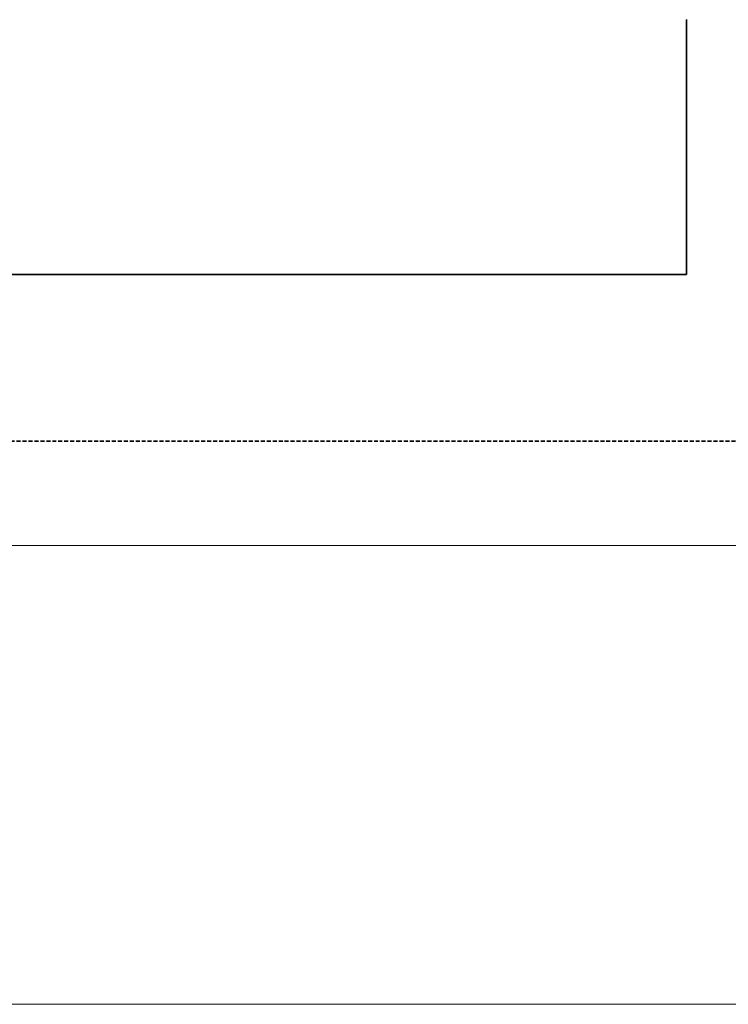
# Model space of a CAD drawing. Header units: millimetres. Extents: x 17747 to 112039, y -74980 to 446921.
# Tile 100 of 256: x 54773 to 55113, y -74980 to -74508. Entities that reach past the tile are written whole.
import ezdxf

# ---------------------------------------------------------------- set-up
doc = ezdxf.new("R2010")
doc.units = ezdxf.units.MM
doc.linetypes.add('phl_thick', pattern=[0])
doc.linetypes.add('VERDECKT', pattern=[9.525, 6.35, -3.175])
for name, color, linetype, lineweight in [('UT_SCHÉMA_PŘÍVOD', 10, 'Continuous', 35), ('UT_SCHÉMA_ZPÁTEČKA', 172, 'VERDECKT', 35), ('VZT_50 POPIS - OBECNE', 7, 'Continuous', 5)]:
    doc.layers.add(name, color=color, linetype=linetype, lineweight=lineweight)

msp = doc.modelspace()

# ---------------------------------------------------------------- linework, layer by layer
at = {"color": 0, "linetype": 'Continuous', "lineweight": -2}
msp.add_arc((55092.95, -74493.06), 15.1, 269.292, 270.708, dxfattribs=at)
at = {"layer": 'UT_SCHÉMA_PŘÍVOD'}
for p, q in [((55092.95, -74630.31), (55092.95, -74508.16)), ((48967.95, -74630.31), (55092.95, -74630.31))]:
    msp.add_line(p, q, dxfattribs=at)
at = {"layer": 'UT_SCHÉMA_ZPÁTEČKA', "ltscale": 0.3}
msp.add_line((48887.95, -74710.31), (55642.95, -74710.31), dxfattribs=at)
at = {"layer": 'VZT_50 POPIS - OBECNE', "linetype": 'phl_thick'}
for p, q in [((28093.07, -74760.31), (56167.95, -74760.31)), ((28093.07, -74980.31), (56167.95, -74980.31))]:
    msp.add_line(p, q, dxfattribs=at)

doc.saveas('drawing.dxf')
